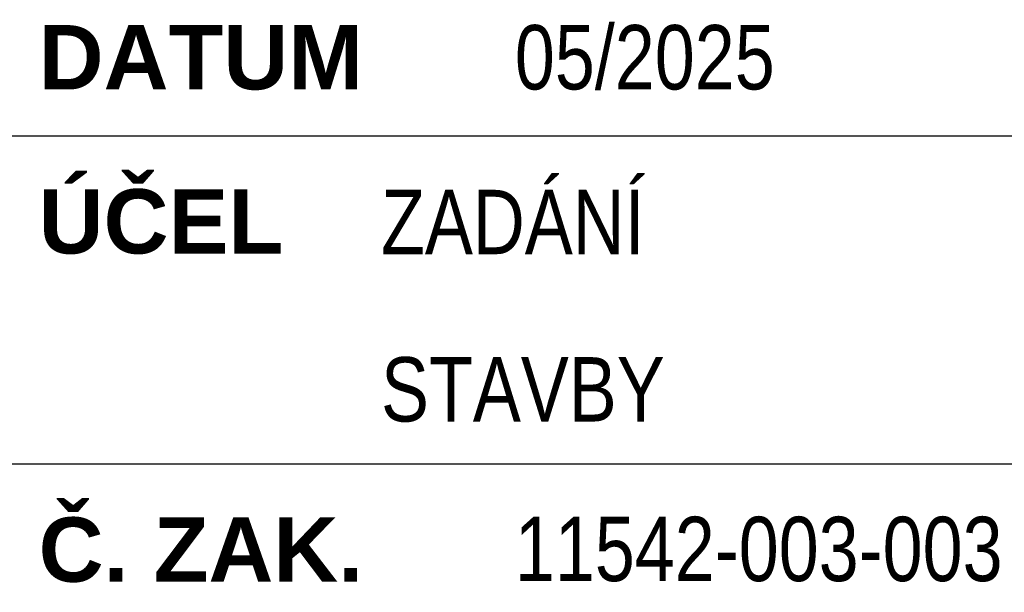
# Paper-space layout 'Layout1' of a CAD drawing. Extents: x -2 to 1033, y -36 to 596.
# Tile 33 of 181: x 779 to 818, y 41 to 64. Entities that reach past the tile are written whole.
import ezdxf

# ---------------------------------------------------------------- set-up
doc = ezdxf.new("R2010")
doc.units = 0
doc.layers.add('RAZITKO_HP', color=222, linetype='CONTINUOUS')
doc.styles.add('RAZITKO_HP_ARIAL_B', font='arialbd.ttf')
doc.styles.add('RAZITKO_HP_ARIAL_N', font='arial.ttf', dxfattribs={"width": 0.8})

# ---------------------------------------------------------------- blocks, each defined once
blk = doc.blocks.new('A$C1486bec4')
at = {"layer": 'RAZITKO_HP', "lineweight": 25}
for p, q in [((-63, 59), (-8, 59)), ((-63, 46.25), (-8, 46.25))]:
    blk.add_line(p, q, dxfattribs=at)
at = {"layer": 'RAZITKO_HP', "style": 'RAZITKO_HP_ARIAL_N', "width": 0.8}
for s, p in [('05/2025', (-42.5, 60.8)), ('ZADÁNÍ', (-47.7, 54.4)), ('STAVBY', (-47.7, 47.9)), ('11542-003-003', (-42.5, 41.7))]:
    blk.add_text(s, height=2.5, dxfattribs=at).set_placement(p)
at = {"layer": 'RAZITKO_HP', "lineweight": 35, "style": 'RAZITKO_HP_ARIAL_B'}
for s, p in [('DATUM', (-61, 60.8)), ('ÚČEL', (-61, 54.425)), ('Č. ZAK.', (-61, 41.675))]:
    blk.add_text(s, height=2.5, dxfattribs=at).set_placement(p)

psp = doc.layouts.get("Layout1")

# ---------------------------------------------------------------- block references
at = {"layer": 'RAZITKO_HP'}
psp.add_blockref('A$C1486bec4', (841, 0), dxfattribs=at)

doc.saveas('drawing.dxf')
